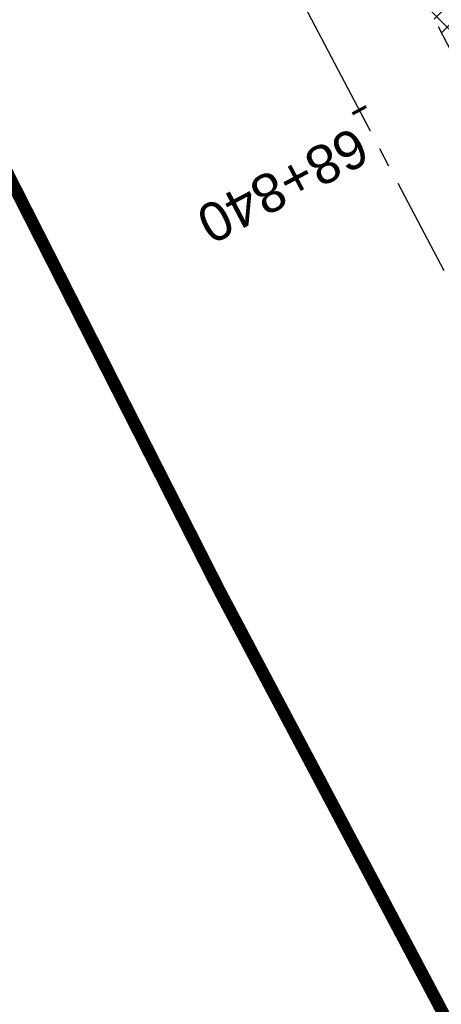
# Model space of a CAD drawing. Header units: metres. Extents: x 7529682 to 7533711, y 5721195 to 5727842.
# Tile 104 of 232: x 7530796 to 7530810, y 5725682 to 5725713. Entities that reach past the tile are written whole.
import ezdxf

# ---------------------------------------------------------------- set-up
doc = ezdxf.new("R2010")
doc.units = ezdxf.units.M
for name, pattern in [('817-dzialki-09-05-04$0$HIDDEN', [0.375, 0.25, -0.125]), ('ACAD_ISO05W100', [33, 24, -3, 0, -3, 0, -3]), ('CENTER', [50.800000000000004, 31.75, -6.35, 6.35, -6.35]), ('HIDDEN', [9.524999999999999, 6.35, -3.175])]:
    doc.linetypes.add(name, pattern=pattern)
doc.layers.add('C-DROGI-SYTUACJA-ETYKIETY', color=7, linetype='Continuous')
doc.layers.add('D-hatch-pobocza', color=131, linetype='Continuous')
for name, color, linetype, lineweight in [('D-krawędzie', 3, 'Continuous', 30), ('D-oś', 10, 'CENTER', 30), ('D-pas-drogowy', 7, 'ACAD_ISO05W100', 50)]:
    doc.layers.add(name, color=color, linetype=linetype, lineweight=lineweight)
doc.layers.add('D-LR-etap-III', color=7, linetype='817-dzialki-09-05-04$0$HIDDEN', lineweight=50, true_color=0x00008f)
doc.styles.get("Standard").update_dxf_attribs({"font": 'arial.ttf'})

# ---------------------------------------------------------------- blocks, each defined once
blk = doc.blocks.new('AeccTickLine')
at = {"color": 0, "linetype": 'ByBlock', "lineweight": -2}
blk.add_line((0, 1), (-3.673819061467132e-16, -1), dxfattribs=at)

msp = doc.modelspace()

# ---------------------------------------------------------------- hatches: boundary and pattern name
at = {"layer": 'D-hatch-pobocza'}
h = msp.add_hatch(dxfattribs=at)
h.set_pattern_fill('ANSI37', color=256, scale=0.15, style=0)
h.set_pattern_definition([(45, (0, 0), (-0.3367596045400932, 0.3367596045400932), []), (135, (0, 0), (-0.3367596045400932, -0.3367596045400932), [])])
h.paths.add_polyline_path([(7530720.98, 5725884.44), (7530708.37, 5725908.34), (7530695.8, 5725932.28), (7530687.36, 5725949.02), (7530675.509999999, 5725970.87), (7530663.29, 5725994.02), (7530649.63, 5726020.19), (7530635.9, 5726046.17), (7530600.685173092, 5726114.059213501), (7530599.742800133, 5726113.514541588), (7530641.555222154, 5726032.007915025), (7530660.960861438, 5725995.070069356), (7530689.128213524, 5725941.540167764), (7530707.335918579, 5725907.031820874), (7530725.255781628, 5725873.092686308), (7530743.969545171, 5725837.653904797), (7530770.526708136, 5725787.119408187), (7530787.864146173, 5725754.266918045), (7530809.812893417, 5725712.701971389), (7530812.027706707, 5725712.540894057), (7530798.84, 5725737.15), (7530787.349999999, 5725758.8), (7530776.05, 5725780.2), (7530760.429999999, 5725809.79), (7530749.219999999, 5725830.63), (7530733.519999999, 5725861.06)])

# ---------------------------------------------------------------- linework, layer by layer
at = {"layer": 'D-krawędzie', "linetype": 'HIDDEN', "ltscale": 0.3, "flags": 128}
msp.add_lwpolyline([(7530572.009999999, 5726166.06), (7530620.380949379, 5726072.761487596), (7530641.555222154, 5726032.007915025), (7530660.960861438, 5725995.070069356), (7530689.128213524, 5725941.540167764), (7530707.335918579, 5725907.031820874), (7530725.255781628, 5725873.092686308), (7530743.969545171, 5725837.653904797), (7530770.526708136, 5725787.119408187), (7530787.864146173, 5725754.266918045), (7530809.897571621, 5725712.541613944), (7530824.739035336, 5725684.389287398), (7530840.856259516, 5725653.693092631), (7530860.675070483, 5725616.154465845), (7530865.283000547, 5725607.394015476), (7530878.050274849, 5725583.079962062), (7530918.171722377, 5725507.178125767), (7530950.162943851, 5725446.305402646), (7530993.419108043, 5725364.264712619), (7531022.766433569, 5725308.719304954), (7531053.80955549, 5725249.872416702), (7531081.165622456, 5725197.874670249), (7531103.902359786, 5725154.540603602), (7531128.123220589, 5725108.448161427), (7531149.3, 5725068.249999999), (7531167.380094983, 5725033.766927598), (7531197.164745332, 5724976.987689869), (7531228.151004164, 5724918.034426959), (7531253.152837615, 5724870.491119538), (7531286.7961686, 5724806.653565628), (7531306.739858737, 5724768.664832), (7531335.094443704, 5724714.652299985), (7531357.3191504, 5724672.438740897), (7531373.644908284, 5724641.454376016), (7531392.161870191, 5724605.998675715), (7531418.480331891, 5724555.852756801), (7531439.726902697, 5724515.582472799), (7531468.399107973, 5724461.077223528), (7531491.782023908, 5724416.527754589), (7531531.990296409, 5724339.832565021), (7531557.226635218, 5724291.658956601), (7531569.851546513, 5724267.577443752), (7531591.375556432, 5724226.547822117), (7531610.003879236, 5724191.103071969), (7531616.882991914, 5724177.998849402), (7531629.984986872, 5724153.025496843), (7531641.006768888, 5724132.021778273), (7531664.906257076, 5724087.616922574), (7531677.64401952, 5724064.785715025), (7531683.112433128, 5724054.988140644), (7531686.752875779, 5724048.180044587), (7531695.447538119, 5724031.696667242), (7531703.748818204, 5724015.917210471), (7531709.214143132, 5724005.513965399), (7531719.388607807, 5723986.14687362), (7531726.295217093, 5723973.000144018), (7531732.740794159, 5723960.735633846), (7531735.13, 5723956.19)], dxfattribs=at)
at = {"layer": 'D-LR-etap-III', "ltscale": 10, "flags": 128}
msp.add_lwpolyline([(7531750.474471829, 5723895.103125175, 0.4, 0.4, 0), (7531750.505, 5723895.13, 0.4, 0.4, 0), (7531682.71, 5724022.92, 0.4, 0.4, 0), (7531619.177023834, 5724147.203692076, 0.4, 0.4, 0), (7531592.308960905, 5724198.48863389, 0.4, 0.4, 0), (7531553.263875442, 5724272.918564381, 0.4, 0.4, 0), (7531504.019999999, 5724366.79, 0.4, 0.4, 0), (7531482.09, 5724407.62, 0.4, 0.4, 0), (7531412.350402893, 5724541.182759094, 0.4, 0.4, 0), (7531388.463669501, 5724586.929768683, 0.4, 0.4, 0), (7531345.12, 5724669.94, 0.4, 0.4, 0), (7531127.66, 5725081.67, 0.4, 0.4, 0), (7531059.253139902, 5725211.040795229, 0.4, 0.4, 0), (7531008.007244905, 5725307.953830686, 0.4, 0.4, 0), (7530964.181635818, 5725390.835555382, 0.4, 0.4, 0), (7530914.557354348, 5725484.683561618, 0.4, 0.4, 0), (7530865.243241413, 5725577.493975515, 0.4, 0.4, 0), (7530840.085257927, 5725624.058651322, 0.4, 0.4, 0), (7530802.559525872, 5725694.924584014, 0.4, 0.4, 0), (7530755.54, 5725787.51, 0.4, 0.4, 0), (7530708.717810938, 5725876.303221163, 0.4, 0.4, 0), (7530695.12, 5725902.09, 0.4, 0.4, 0), (7530642.91397006, 5726001.07839487, 0.4, 0.4, 0), (7530634.934723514, 5726016.146615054, 0.4, 0.4, 0), (7530610.820000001, 5726061.929999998, 0.4, 0.4, 0), (7530610.820000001, 5726061.929999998, 0.4, 0.4, 0), (7530607.21, 5726063.51, 0.4, 0.4, 0), (7530597.42, 5726080.68, 0.4, 0.4, 0), (7530591.16, 5726088.44, 0.4, 0.4, 0), (7530581.28, 5726107.21, 0.4, 0.4, 0), (7530571.29, 5726130.56, 0.4, 0.4, 0), (7530549.554994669, 5726171.527317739, 0.4, 0.4, 0), (7530531.014309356, 5726206.473807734, 0.4, 0.4, 0), (7530516.461208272, 5726236.016618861, 0.4, 0.4, 0), (7530500.798929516, 5726266.141265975, 0.4, 0.4, 0), (7530491.349999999, 5726283.94, 0.4, 0.4, 0), (7530482.4, 5726303.41, 0.4, 0.4, 0), (7530482.4, 5726303.41, 0.4, 0.4, 0), (7530450.41, 5726357.28, 0.4, 0.4, 0), (7530397.759396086, 5726458.499907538, 0.4, 0.4, 0), (7530334.707815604, 5726583.664702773, 0.4, 0.4, 0), (7530303.939274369, 5726645.167943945, 0.4, 0.4, 0), (7530300.509779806, 5726651.777515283, 0.4, 0.4, 0), (7530289.213532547, 5726671.966724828, 0.4, 0.4, 0), (7530281.54, 5726685.57, 0.4, 0.4, 0), (7530261.37085633, 5726724.163374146, 0.4, 0.4, 0), (7530254.03, 5726738.21, 0.4, 0.4, 0), (7530197.219999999, 5726845.06, 0.4, 0.4, 0), (7530194.71, 5726849.15, 0.4, 0.4, 0), (7530195.92, 5726850.75, 0.4, 0.4, 0), (7530170.546669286, 5726892.961489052, 0.4, 0.4, 0), (7530143.174718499, 5726945.065838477, 0.4, 0.4, 0), (7530105.059999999, 5727018.32, 0.4, 0.4, 0), (7530100.059999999, 5727027.16, 0.4, 0.4, 0), (7530062.318670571, 5727099.625398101, 0.4, 0.4, 0), (7530015.378537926, 5727189.420463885, 0.4, 0.4, 0), (7529983.207960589, 5727250.206596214, 0.4, 0.4, 0), (7529953.284293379, 5727306.74720398, 0.4, 0.4, 0), (7529900.67053443, 5727406.15903814, 0.4, 0.4, 0), (7529890.630239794, 5727425.131178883, 0.4, 0.4, 0), (7529875.155383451, 5727454.426350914, 0.4, 0.4, 0), (7529857.560096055, 5727487.787346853, 0.4, 0.4, 0), (7529835.194401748, 5727530.19312405, 0.4, 0.4, 0), (7529811.740544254, 5727574.662079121, 0.4, 0.4, 0), (7529792.101859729, 5727611.922638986, 0.4, 0.4, 0), (7529768.066117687, 5727657.469613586, 0.4, 0.4, 0), (7529755.210566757, 5727682.131373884, 0.4, 0.4, 0), (7529753.309999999, 5727681.13, 0.4, 0.4, 0), (7529739.21, 5727707.77, 0.4, 0.4, 0), (7529735.394745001, 5727711.251990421, 0.4, 0.4, 0), (7529725.42, 5727730.2, 0.4, 0.4, 0), (7529723.55, 5727729.88, 0.4, 0.4, 0), (7529695.566668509, 5727782.932080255, 0.4, 0.4, 0), (7529717.67971874, 5727794.024357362, 0.4, 0.4, 0), (7529736.274870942, 5727758.647400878, 0.4, 0.4, 0), (7529736.274870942, 5727758.647400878, 0.4, 0.4, 0), (7529744.511003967, 5727750.406106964, 0.4, 0.4, 0), (7529744.511003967, 5727750.406106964, 0.4, 0.4, 0), (7529750.282568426, 5727738.549848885, 0.4, 0.4, 0), (7529777.108510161, 5727687.569424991, 0.4, 0.4, 0), (7529796.51537536, 5727651.329932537, 0.4, 0.4, 0), (7529814.937945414, 5727616.793170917, 0.4, 0.4, 0), (7529839.006722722, 5727572.303976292, 0.4, 0.4, 0), (7529860.617626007, 5727532.509108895, 0.4, 0.4, 0), (7529882.348967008, 5727491.504261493, 0.4, 0.4, 0), (7529904.865139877, 5727449.096370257, 0.4, 0.4, 0), (7529920.747384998, 5727418.884773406, 0.4, 0.4, 0), (7529946.676504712, 5727368.547487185, 0.4, 0.4, 0), (7529972.024701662, 5727320.573310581, 0.4, 0.4, 0), (7529987.740014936, 5727290.153392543, 0.4, 0.4, 0), (7529996.497385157, 5727273.661630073, 0.4, 0.4, 0), (7530017.541471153, 5727234.202689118, 0.4, 0.4, 0), (7530033.053657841, 5727204.864166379, 0.4, 0.4, 0), (7530051.622983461, 5727170.222745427, 0.4, 0.4, 0), (7530069.276612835, 5727137.015751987, 0.4, 0.4, 0), (7530089.385386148, 5727097.533639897, 0.4, 0.4, 0), (7530109.712512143, 5727060.746615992, 0.4, 0.4, 0), (7530136.769722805, 5727011.640131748, 0.4, 0.4, 0), (7530162.446686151, 5726962.743777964, 0.4, 0.4, 0), (7530187.674104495, 5726916.992101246, 0.4, 0.4, 0), (7530207.820739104, 5726879.335323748, 0.4, 0.4, 0), (7530230.625609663, 5726834.518686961, 0.4, 0.4, 0), (7530262.288093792, 5726776.61832811, 0.4, 0.4, 0), (7530277.509672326, 5726760.213143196, 0.4, 0.4, 0), (7530286.036865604, 5726744.106684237, 0.4, 0.4, 0), (7530288.097472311, 5726735.884066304, 0.4, 0.4, 0), (7530290.393870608, 5726725.046963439, 0.4, 0.4, 0), (7530296.17664807, 5726713.582980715, 0.4, 0.4, 0), (7530302.726195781, 5726701.18226779, 0.4, 0.4, 0), (7530325.685047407, 5726657.466383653, 0.4, 0.4, 0), (7530343.243978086, 5726623.648592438, 0.4, 0.4, 0), (7530360.229820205, 5726591.746871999, 0.4, 0.4, 0), (7530383.20855044, 5726548.059469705, 0.4, 0.4, 0), (7530406.017875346, 5726503.605514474, 0.4, 0.4, 0), (7530427.464919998, 5726462.620289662, 0.4, 0.4, 0), (7530447.9278544, 5726424.388014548, 0.4, 0.4, 0), (7530471.126878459, 5726379.920667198, 0.4, 0.4, 0), (7530490.501003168, 5726343.033350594, 0.4, 0.4, 0), (7530509.499458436, 5726306.733076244, 0.4, 0.4, 0), (7530529.890269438, 5726267.244072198, 0.4, 0.4, 0), (7530543.852446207, 5726238.990319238, 0.4, 0.4, 0), (7530554.808897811, 5726218.943990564, 0.4, 0.4, 0), (7530559.027108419, 5726212.223286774, 0.4, 0.4, 0), (7530563.060988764, 5726206.409670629, 0.4, 0.4, 0), (7530566.93354971, 5726200.463543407, 0.4, 0.4, 0), (7530569.771022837, 5726194.901501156, 0.4, 0.4, 0), (7530571.47319415, 5726191.282350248, 0.4, 0.4, 0), (7530572.839142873, 5726188.024533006, 0.4, 0.4, 0), (7530575.295071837, 5726182.034664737, 0.4, 0.4, 0), (7530579.736851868, 5726173.306070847, 0.4, 0.4, 0), (7530583.3, 5726167.41, 0.4, 0.4, 0), (7530593.4, 5726163.33, 0.4, 0.4, 0), (7530598.618375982, 5726155.264489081, 0.4, 0.4, 0), (7530608.258304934, 5726140.497132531, 0.4, 0.4, 0), (7530603.269999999, 5726136.83, 0.4, 0.4, 0), (7530606.53, 5726131.84, 0.4, 0.4, 0), (7530604.239057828, 5726124.21679044, 0.4, 0.4, 0), (7530605.847136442, 5726121.630127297, 0.4, 0.4, 0), (7530608.971611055, 5726116.164124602, 0.4, 0.4, 0), (7530618.114293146, 5726097.791111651, 0.4, 0.4, 0), (7530651.213125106, 5726034.959524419, 0.4, 0.4, 0), (7530670.243741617, 5725998.61095082, 0.4, 0.4, 0), (7530698.075474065, 5725945.952624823, 0.4, 0.4, 0), (7530716.505955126, 5725911.3051464, 0.4, 0.4, 0), (7530735.223454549, 5725875.667401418, 0.4, 0.4, 0), (7530752.504235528, 5725842.154920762, 0.4, 0.4, 0), (7530778.310652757, 5725793.501254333, 0.4, 0.4, 0), (7530797.499961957, 5725756.381811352, 0.4, 0.4, 0), (7530812.518974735, 5725728.28874362, 0.4, 0.4, 0), (7530820.039295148, 5725713.160404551, 0.4, 0.4, 0), (7530822.422446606, 5725710.193574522, 0.4, 0.4, 0), (7530833.154893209, 5725688.800634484, 0.4, 0.4, 0), (7530849.629354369, 5725656.158601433, 0.4, 0.4, 0), (7530867.98290276, 5725621.963939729, 0.4, 0.4, 0), (7530872.629809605, 5725612.88760475, 0.4, 0.4, 0), (7530880.354488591, 5725597.594500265, 0.4, 0.4, 0), (7530883.839446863, 5725593.389159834, 0.4, 0.4, 0), (7530891.782113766, 5725587.763349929, 0.4, 0.4, 0), (7530895.038670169, 5725584.280746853, 0.4, 0.4, 0), (7530897.033644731, 5725580.941110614, 0.4, 0.4, 0), (7530900.951646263, 5725579.945856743, 0.4, 0.4, 0), (7530904.80970798, 5725571.977328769, 0.4, 0.4, 0), (7530903.682362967, 5725568.566434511, 0.4, 0.4, 0), (7530908.900614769, 5725558.844845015, 0.4, 0.4, 0), (7530910.252030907, 5725545.671606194, 0.4, 0.4, 0), (7530912.872986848, 5725538.645543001, 0.4, 0.4, 0), (7530945.278171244, 5725478.464284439, 0.4, 0.4, 0), (7530959.692318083, 5725450.24628822, 0.4, 0.4, 0), (7531002.82670893, 5725368.192370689, 0.4, 0.4, 0), (7531044.703532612, 5725290.314293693, 0.4, 0.4, 0), (7531064.098839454, 5725253.212562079, 0.4, 0.4, 0), (7531083.010253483, 5725216.677517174, 0.4, 0.4, 0), (7531113.013137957, 5725158.465613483, 0.4, 0.4, 0), (7531137.364304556, 5725113.07076138, 0.4, 0.4, 0), (7531150.830830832, 5725086.711759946, 0.4, 0.4, 0), (7531159.745663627, 5725076.640848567, 0.4, 0.4, 0), (7531166.309999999, 5725074.58, 0.4, 0.4, 0), (7531172.29, 5725062.58, 0.4, 0.4, 0), (7531170.589828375, 5725055.605912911, 0.4, 0.4, 0), (7531173.732823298, 5725044.080706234, 0.4, 0.4, 0), (7531215.342008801, 5724964.859648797, 0.4, 0.4, 0), (7531238.054496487, 5724921.684649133, 0.4, 0.4, 0), (7531262.389821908, 5724875.282876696, 0.4, 0.4, 0), (7531295.587160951, 5724811.265731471, 0.4, 0.4, 0), (7531348.487908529, 5724712.362812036, 0.4, 0.4, 0), (7531363.740817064, 5724682.68394264, 0.4, 0.4, 0), (7531366.986905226, 5724675.865317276, 0.4, 0.4, 0), (7531382.541261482, 5724646.110625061, 0.4, 0.4, 0), (7531401.299165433, 5724610.874551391, 0.4, 0.4, 0), (7531428.964837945, 5724558.862274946, 0.4, 0.4, 0), (7531449.111202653, 5724520.397801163, 0.4, 0.4, 0), (7531477.292992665, 5724465.831467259, 0.4, 0.4, 0), (7531500.996290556, 5724421.112506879, 0.4, 0.4, 0), (7531512.121834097, 5724400.549045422, 0.4, 0.4, 0), (7531513.78163794, 5724396.757451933, 0.4, 0.4, 0), (7531526.32, 5724379.39, 0.4, 0.4, 0), (7531566.783642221, 5724302.73628205, 0.4, 0.4, 0), (7531578.579156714, 5724282.774819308, 0.4, 0.4, 0), (7531584.232619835, 5724273.111246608, 0.4, 0.4, 0), (7531590.109283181, 5724263.508189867, 0.4, 0.4, 0), (7531593.027899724, 5724258.771479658, 0.4, 0.4, 0), (7531595.711841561, 5724254.226824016, 0.4, 0.4, 0), (7531601.659976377, 5724243.898197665, 0.4, 0.4, 0), (7531606.097733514, 5724235.986407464, 0.4, 0.4, 0), (7531609.382207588, 5724230.799061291, 0.4, 0.4, 0), (7531611.580260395, 5724227.671180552, 0.4, 0.4, 0), (7531612.707802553, 5724225.86410867, 0.4, 0.4, 0), (7531618.665224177, 5724214.480919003, 0.4, 0.4, 0), (7531619.885522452, 5724212.333950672, 0.4, 0.4, 0), (7531620.931818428, 5724210.787064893, 0.4, 0.4, 0), (7531623.518605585, 5724207.111542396, 0.4, 0.4, 0), (7531626.143926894, 5724203.61306897, 0.4, 0.4, 0), (7531632.022984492, 5724196.485954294, 0.4, 0.4, 0), (7531653.949089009, 5724152.617641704, 0.4, 0.4, 0), (7531656.750690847, 5724143.103797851, 0.4, 0.4, 0), (7531659.61440691, 5724133.254504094, 0.4, 0.4, 0), (7531661.627147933, 5724128.646047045, 0.4, 0.4, 0.01093811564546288), (7531674.314987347, 5724101.43546424, 0.4, 0.4, 0), (7531685.137626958, 5724081.408252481, 0.4, 0.4, 0), (7531692.159945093, 5724066.277333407, 0.4, 0.4, 0), (7531699.662164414, 5724051.388120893, 0.4, 0.4, 0), (7531704.480624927, 5724040.808561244, 0.4, 0.4, 0), (7531704.480624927, 5724040.808561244, 0.4, 0.4, 0), (7531704.401251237, 5724037.368913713, 0.4, 0.4, 0), (7531720.383609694, 5724003.441317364, 0.4, 0.4, 0), (7531728.79890528, 5723986.206298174, 0.4, 0.4, 0), (7531733.237926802, 5723977.192631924, 0.4, 0.4, 0), (7531736.750027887, 5723969.505210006, 0.4, 0.4, 0), (7531737.336143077, 5723968.518916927, 0.4, 0.4, 0), (7531738.285051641, 5723967.699360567, 0.4, 0.4, 0), (7531742.180915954, 5723962.346428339, 0.4, 0.4, 0), (7531744.286141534, 5723958.615526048, 0.4, 0.4, 0), (7531755.393260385, 5723944.192617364, 0.4, 0.4, 0), (7531758.69, 5723936.76, 0.4, 0.4, 0), (7531780.08, 5723929.25, 0.4, 0.4, 0), (7531792.611989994, 5723906.337708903, 0.4, 0.4, 0), (7531792.611989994, 5723906.337708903, 0.4, 0.4, 0), (7531756.962094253, 5723883.055323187, 0.4, 0.4, 0), (7531750.46, 5723895.130000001, 0.4, 0.4, 0), (7531750.46, 5723895.130000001, 0, 0, 0)], format="xyseb", dxfattribs=at)
at = {"layer": 'D-oś', "ltscale": 0.1}
msp.add_lwpolyline([(7530915.075467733, 5725505.546186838), (7530874.953735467, 5725581.448561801), (7530862.185373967, 5725605.764687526), (7530857.578697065, 5725614.522755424), (7530837.759286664, 5725652.062517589), (7530821.64157021, 5725682.759649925), (7530806.802584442, 5725710.90727788), (7530784.768746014, 5725752.633364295), (7530767.429894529, 5725785.48853276), (7530740.872937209, 5725836.022638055), (7530722.160718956, 5725871.458493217), (7530704.240385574, 5725905.398518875), (7530686.031764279, 5725939.908602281), (7530657.86242703, 5725993.442278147), (7530638.453085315, 5726030.387171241), (7530594.845000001, 5726110.895), (7530594.845000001, 5726110.895), (7530594.845000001, 5726110.895), (7530540.21, 5726214.45)], dxfattribs=at)
at = {"layer": 'D-pas-drogowy', "ltscale": 0.2, "flags": 128}
msp.add_lwpolyline([(7531633.018560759, 5724182.834272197, 0.4, 0.4, 0), (7531617.558899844, 5724211.608162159, 0.4, 0.4, 0), (7531566.783642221, 5724302.73628205, 0.4, 0.4, 0), (7531538.419082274, 5724356.469679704, 0.4, 0.4, 0), (7531526.32, 5724379.39, 0.4, 0.4, 0), (7531516.102085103, 5724393.607319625, 0.4, 0.4, 0.001485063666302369), (7531513.78037409, 5724396.837773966, 0.4, 0.4, 0), (7531501.87, 5724413.41, 0.4, 0.4, 0), (7531474.926107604, 5724464.507896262, 0.4, 0.4, 0), (7531446.200436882, 5724518.992313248, 0.4, 0.4, 0), (7531424.962185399, 5724559.262257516, 0.4, 0.4, 0), (7531398.444460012, 5724609.565801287, 0.4, 0.4, 0), (7531379.647455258, 5724645.216004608, 0.4, 0.4, 0), (7531365.23, 5724672.56, 0.4, 0.4, 0), (7531341.305752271, 5724717.915356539, 0.4, 0.4, 0), (7531312.899996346, 5724771.788898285, 0.4, 0.4, 0), (7531292.590923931, 5724810.306502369, 0.4, 0.4, 0), (7531259.391619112, 5724873.271351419, 0.4, 0.4, 0), (7531233.740401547, 5724921.922582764, 0.4, 0.4, 0), (7531203.072738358, 5724980.092044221, 0.4, 0.4, 0), (7531173.471398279, 5725036.225177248, 0.4, 0.4, 0), (7531168.269999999, 5725046.09, 0.4, 0.4, 0), (7531172.29, 5725062.58, 0.4, 0.4, 0), (7531166.309999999, 5725074.58, 0.4, 0.4, 0), (7531150.32, 5725079.6, 0.4, 0.4, 0), (7531141.5, 5725096.43, 0.4, 0.4, 0), (7531109.311735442, 5725157.814415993, 0.4, 0.4, 0), (7531086.641300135, 5725201.047918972, 0.4, 0.4, 0), (7531059.198258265, 5725253.383662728, 0.4, 0.4, 0), (7531028.206828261, 5725312.48946212, 0.4, 0.4, 0), (7530999.104694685, 5725367.990143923, 0.4, 0.4, 0), (7530956.247527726, 5725449.724815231, 0.4, 0.4, 0), (7530924.397774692, 5725510.463768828, 0.4, 0.4, 0), (7530897.509999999, 5725561.74, 0.4, 0.4, 0), (7530894.46, 5725566.14, 0.4, 0.4, 0), (7530892.16, 5725570.49, 0.4, 0.4, 0), (7530869.362688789, 5725613.307018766, 0.4, 0.4, 0), (7530861.693971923, 5725627.704613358, 0.4, 0.4, 0), (7530852.74, 5725644.52, 0.4, 0.4, 0), (7530831.509999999, 5725684.2, 0.4, 0.4, 0), (7530811.13, 5725722.52, 0.4, 0.4, 0), (7530792.3476413, 5725757.940652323, 0.4, 0.4, 0), (7530768.03, 5725803.8, 0.4, 0.4, 0), (7530748.768542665, 5725840.178507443, 0.4, 0.4, 0), (7530727.7, 5725879.97, 0.4, 0.4, 0), (7530712.0981582, 5725909.54523909, 0.4, 0.4, 0), (7530693.644105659, 5725944.645156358, 0.4, 0.4, 0), (7530665.702224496, 5725997.538976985, 0.4, 0.4, 0), (7530641.759999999, 5726042.88, 0.4, 0.4, 0), (7530616.5, 5726091.48, 0.4, 0.4, 0), (7530604.628439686, 5726114.319880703, 0.4, 0.4, -0.007762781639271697), (7530602.5, 5726118.43, 0.4, 0.4, 0), (7530603.992037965, 5726123.394821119, 0.4, 0.4, 0), (7530606.53, 5726131.84, 0.4, 0.4, 0), (7530603.269999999, 5726136.83, 0.4, 0.4, 0), (7530593.775620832, 5726151.368713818, 0.4, 0.4, 0), (7530590.202637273, 5726156.84001263, 0.4, 0.4, 0), (7530583.3, 5726167.41, 0.4, 0.4, 0), (7530580.578343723, 5726170.427567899, 0.4, 0.4, 0), (7530575.849999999, 5726175.67, 0.4, 0.4, 0), (7530569.009999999, 5726186.66, 0.4, 0.4, 0), (7530562.555322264, 5726199.189409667, 0.4, 0.4, 0), (7530555.67, 5726211.39, 0.4, 0.4, 0), (7530548.29, 5726224.23, 0.4, 0.4, 0), (7530540.58, 5726237.71, 0.4, 0.4, 0), (7530532.679999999, 5726252.65, 0.4, 0.4, 0), (7530524.059999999, 5726269.35, 0.4, 0.4, 0), (7530502.82, 5726309.91, 0.4, 0.4, 0), (7530488.83, 5726336.63, 0.4, 0.4, 0), (7530466.03, 5726380.16, 0.4, 0.4, 0), (7530438.469999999, 5726432.77, 0.4, 0.4, 0), (7530424.53, 5726459.09, 0.4, 0.4, 0), (7530401.63, 5726502.97, 0.4, 0.4, 0), (7530383.38, 5726538.06, 0.4, 0.4, 0), (7530353.969999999, 5726593.52, 0.4, 0.4, 0), (7530338.469999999, 5726622.74, 0.4, 0.4, 0), (7530322.009999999, 5726653.88, 0.4, 0.4, 0), (7530297.54, 5726700.33, 0.4, 0.4, 0), (7530287.38, 5726719.6, 0.4, 0.4, 0), (7530285.94993921, 5726722.315508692, 0.4, 0.4, 0), (7530280.259999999, 5726733.12, 0.4, 0.4, 0), (7530266.73, 5726758.74, 0.4, 0.4, 0), (7530260.42, 5726770.47, 0.4, 0.4, 0), (7530253.25, 5726783.82, 0.4, 0.4, 0), (7530244.95, 5726799.33, 0.4, 0.4, 0), (7530239.389999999, 5726808.49, 0.4, 0.4, 0), (7530238.29, 5726807.9, 0.4, 0.4, 0), (7530218.11, 5726850.67, 0.4, 0.4, 0), (7530175.906646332, 5726928.168028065, 0.4, 0.4, 0), (7530096.679999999, 5727076.15, 0.4, 0.4, 0), (7530094.679999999, 5727079.89, 0.4, 0.4, 0), (7530064.59693469, 5727135.522637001, 0.4, 0.4, 0), (7530046.730970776, 5727168.8921561, 0.4, 0.4, 0), (7530025.803045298, 5727208.461374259, 0.4, 0.4, 0), (7530012.846501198, 5727232.979315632, 0.4, 0.4, 0), (7529994.15, 5727268.45, 0.4, 0.4, 0), (7529981.670868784, 5727291.93018666, 0.4, 0.4, 0), (7529949.889999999, 5727351.73, 0.4, 0.4, 0), (7529924.75, 5727399.03, 0.4, 0.4, 0), (7529915.515824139, 5727417.099754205, 0.4, 0.4, 0), (7529885.83, 5727475.19, 0.4, 0.4, 0), (7529862.559999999, 5727519.97, 0.4, 0.4, 0), (7529852.984923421, 5727538.191086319, 0.4, 0.4, 0), (7529836.513084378, 5727569.51130111, 0.4, 0.4, 0), (7529815.36890814, 5727609.140983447, 0.4, 0.4, 0), (7529792.795203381, 5727651.247499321, 0.4, 0.4, 0), (7529774.199114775, 5727685.858348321, 0.4, 0.4, 0), (7529746.966026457, 5727736.059440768, 0.4, 0.4, 0), (7529733.92, 5727757.62, 0.4, 0.4, 0), (7529708.607472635, 5727806.388536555, 0.4, 0.4, 0), (7529688.491967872, 5727796.344621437, 0.4, 0.4, 0), (7529723.55, 5727729.88, 0.4, 0.4, 0), (7529725.42, 5727730.2, 0.4, 0.4, 0), (7529735.38, 5727711.28, 0.4, 0.4, 0), (7529739.21, 5727707.77, 0.4, 0.4, 0), (7529753.309999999, 5727681.13, 0.4, 0.4, 0), (7529755.178396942, 5727682.114424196, 0.4, 0.4, 0), (7529792.101859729, 5727611.922638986, 0.4, 0.4, 0), (7529811.740544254, 5727574.662079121, 0.4, 0.4, 0), (7529835.194401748, 5727530.19312405, 0.4, 0.4, 0), (7529857.560096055, 5727487.787346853, 0.4, 0.4, 0), (7529875.155383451, 5727454.426350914, 0.4, 0.4, 0), (7529890.630239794, 5727425.131178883, 0.4, 0.4, 0), (7529900.67053443, 5727406.15903814, 0.4, 0.4, 0), (7529953.284293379, 5727306.74720398, 0.4, 0.4, 0), (7529983.207960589, 5727250.206596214, 0.4, 0.4, 0), (7530015.378537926, 5727189.420463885, 0.4, 0.4, 0), (7530062.318670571, 5727099.625398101, 0.4, 0.4, 0), (7530100.059999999, 5727027.16, 0.4, 0.4, 0), (7530105.059999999, 5727018.32, 0.4, 0.4, 0), (7530143.174718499, 5726945.065838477, 0.4, 0.4, 0), (7530170.546669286, 5726892.961489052, 0.4, 0.4, 0), (7530195.92, 5726850.75, 0.4, 0.4, 0), (7530194.71, 5726849.15, 0.4, 0.4, 0), (7530197.219999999, 5726845.06, 0.4, 0.4, 0), (7530254.03, 5726738.21, 0.4, 0.4, 0), (7530261.37085633, 5726724.163374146, 0.4, 0.4, 0), (7530281.54, 5726685.57, 0.4, 0.4, 0), (7530289.213532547, 5726671.966724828, 0.4, 0.4, 0), (7530300.509779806, 5726651.777515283, 0.4, 0.4, 0), (7530303.939274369, 5726645.167943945, 0.4, 0.4, 0), (7530334.707815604, 5726583.664702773, 0.4, 0.4, 0), (7530397.759396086, 5726458.499907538, 0.4, 0.4, 0), (7530450.41, 5726357.28, 0.4, 0.4, 0), (7530482.4, 5726303.41, 0.4, 0.4, 0), (7530483.687990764, 5726301.003383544, 0.4, 0.4, 0), (7530491.349999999, 5726283.94, 0.4, 0.4, 0), (7530512.67, 5726243.78, 0.4, 0.4, 0), (7530529.429999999, 5726209.46, 0.4, 0.4, 0), (7530571.29, 5726130.56, 0.4, 0.4, 0), (7530581.28, 5726107.21, 0.4, 0.4, 0), (7530591.16, 5726088.44, 0.4, 0.4, 0), (7530597.42, 5726080.68, 0.4, 0.4, 0), (7530607.21, 5726063.51, 0.4, 0.4, 0), (7530610.820000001, 5726061.929999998, 0.4, 0.4, 0), (7530634.934723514, 5726016.146615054, 0.4, 0.4, 0), (7530642.91397006, 5726001.07839487, 0.4, 0.4, 0), (7530695.12, 5725902.09, 0.4, 0.4, 0), (7530708.717810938, 5725876.303221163, 0.4, 0.4, 0), (7530755.54, 5725787.51, 0.4, 0.4, 0), (7530802.559525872, 5725694.924584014, 0.4, 0.4, 0), (7530840.085257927, 5725624.058651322, 0.4, 0.4, 0), (7530865.243241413, 5725577.493975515, 0.4, 0.4, 0), (7530914.557354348, 5725484.683561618, 0.4, 0.4, 0), (7530964.181635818, 5725390.835555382, 0.4, 0.4, 0), (7531008.007244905, 5725307.953830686, 0.4, 0.4, 0), (7531059.253139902, 5725211.040795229, 0.4, 0.4, 0), (7531127.66, 5725081.67, 0.4, 0.4, 0), (7531345.12, 5724669.94, 0.4, 0.4, 0), (7531388.463669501, 5724586.929768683, 0.4, 0.4, 0), (7531412.350402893, 5724541.182759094, 0.4, 0.4, 0), (7531482.09, 5724407.62, 0.4, 0.4, 0), (7531504.019999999, 5724366.79, 0.4, 0.4, 0), (7531519.374444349, 5724337.520497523, 0.4, 0.4, 0), (7531563.748815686, 5724252.931583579, 0.4, 0.4, 0), (7531602.175111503, 5724179.681224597, 0.4, 0.4, 0), (7531619.177023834, 5724147.203692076, 0.4, 0.4, 0), (7531625.038493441, 5724135.63500206, 0.4, 0.4, 0), (7531656.796442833, 5724073.31633882, 0.4, 0.4, 0), (7531675.12, 5724037.36, 0.4, 0.4, 0), (7531682.71, 5724022.92, 0.4, 0.4, 0), (7531705.565196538, 5723979.810545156, 0.4, 0.4, 0), (7531736.605941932, 5723921.261514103, 0.4, 0.4, 0), (7531750.46, 5723895.130000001, 0.4, 0.4, 0), (7531740.769999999, 5723886.56, 0.4, 0.4, 0), (7531732.86, 5723885, 0.4, 0.4, 0), (7531722.179999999, 5723887.77, 0.4, 0.4, 0), (7531729.87, 5723862.17, 0.4, 0.4, 0), (7531742.92, 5723861.93, 0.4, 0.4, 0), (7531763.71, 5723859.52, 0.4, 0.4, 0), (7531768.42, 5723854.12, 0.4, 0.4, 0), (7531787.42, 5723817.97, 0.4, 0.4, 0), (7531795.57, 5723809.82, 0.4, 0.4, 0), (7531816.346897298, 5723819.850397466, 0.4, 0.4, 0), (7531816.346897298, 5723819.850397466, 0.4, 0.4, 0), (7531805.059999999, 5723843.23, 0.4, 0.4, 0), (7531803.61, 5723886.23, 0.4, 0.4, 0), (7531803.61, 5723886.23, 0.4, 0.4, 0), (7531780.08, 5723929.25, 0.4, 0.4, 0), (7531758.69, 5723936.76, 0.4, 0.4, 0), (7531749.3590272, 5723946.412126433, 0.4, 0.4, 0), (7531742.71, 5723953.29, 0.4, 0.4, 0), (7531735.177368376, 5723967.877529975, 0.4, 0.4, 0), (7531722.37, 5723992.68, 0.4, 0.4, 0), (7531705.041669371, 5724030.885563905, 0.4, 0.4, 0), (7531699.469999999, 5724043.17, 0.4, 0.4, 0), (7531692.69, 5724058.11, 0.4, 0.4, 0), (7531679.672010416, 5724084.016803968, 0.4, 0.4, 0), (7531674.55, 5724094.21, 0.4, 0.4, 0), (7531666.633166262, 5724114.002855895, 0.4, 0.4, 0), (7531649, 5724153.82, 0.4, 0.4, 0), (7531641.49, 5724149.34, 0.4, 0.4, 0), (7531626.04, 5724179.34, 0.4, 0.4, 0), (7531633.03, 5724182.84, 0, 0, 0)], format="xyseb", dxfattribs=at)

# ---------------------------------------------------------------- block references
at = {"layer": 'C-DROGI-SYTUACJA-ETYKIETY', "color": 2, "linetype": 'Continuous', "lineweight": 60, "xscale": 0.25, "yscale": 0.25, "zscale": 0.25, "rotation": 297.797491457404}
msp.add_blockref('AeccTickLine', (7530807.067639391, 5725710.404503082), dxfattribs=at)

# ---------------------------------------------------------------- texts
at = {"layer": 'C-DROGI-SYTUACJA-ETYKIETY', "color": 2}
msp.add_text('68+840', height=1.25, rotation=207.797491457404, dxfattribs=at).set_placement((7530806.910794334, 5725709.897897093))

doc.saveas('drawing.dxf')
